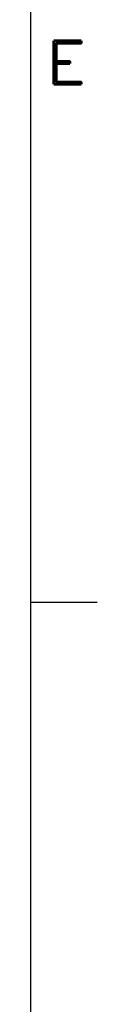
# Model space of a CAD drawing. Extents: x -135 to 10, y 84 to 175.
# Tile 51 of 53: x 8.697 to 9.554, y 139.161 to 151.936. Entities that reach past the tile are written whole.
import ezdxf
from ezdxf.enums import TextEntityAlignment as Align

# ---------------------------------------------------------------- set-up
doc = ezdxf.new("R2010")
doc.units = 0
doc.header["$LTSCALE"] = 1.5
doc.header["$MEASUREMENT"] = 0
doc.layers.add('TTLBOX', color=111, linetype='CONTINUOUS')
doc.styles.add('ROMAND', font='Romand', dxfattribs={"height": 0.1})

# ---------------------------------------------------------------- blocks, each defined once
blk = doc.blocks.new('BORDER')
at = {"layer": 'TTLBOX'}
for p, q in [((0, 0), (0, 15.75)), ((0, 10.5), (0.125, 10.5))]:
    blk.add_line(p, q, dxfattribs=at)
blk.add_point((0, 10.5), dxfattribs=at)
blk.add_point((0, 10.5), dxfattribs=at)
at = {"layer": 'TTLBOX', "style": 'ROMAND'}
blk.add_text('E', height=0.1, dxfattribs=at).set_placement((0.0669, 11.6947), align=Align.CENTER)
blk = doc.blocks.new('BBORDER')
at = {"layer": 'TTLBOX', "xscale": 0.7619047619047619, "yscale": 0.625, "zscale": 0.7619047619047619}
blk.add_blockref('BORDER', (0, 0), dxfattribs=at)

msp = doc.modelspace()

# ---------------------------------------------------------------- block references
at = {"layer": 'TTLBOX', "xscale": 9, "yscale": 9, "zscale": 9}
msp.add_blockref('BBORDER', (8.697, 85.315), dxfattribs=at)

doc.saveas('drawing.dxf')
